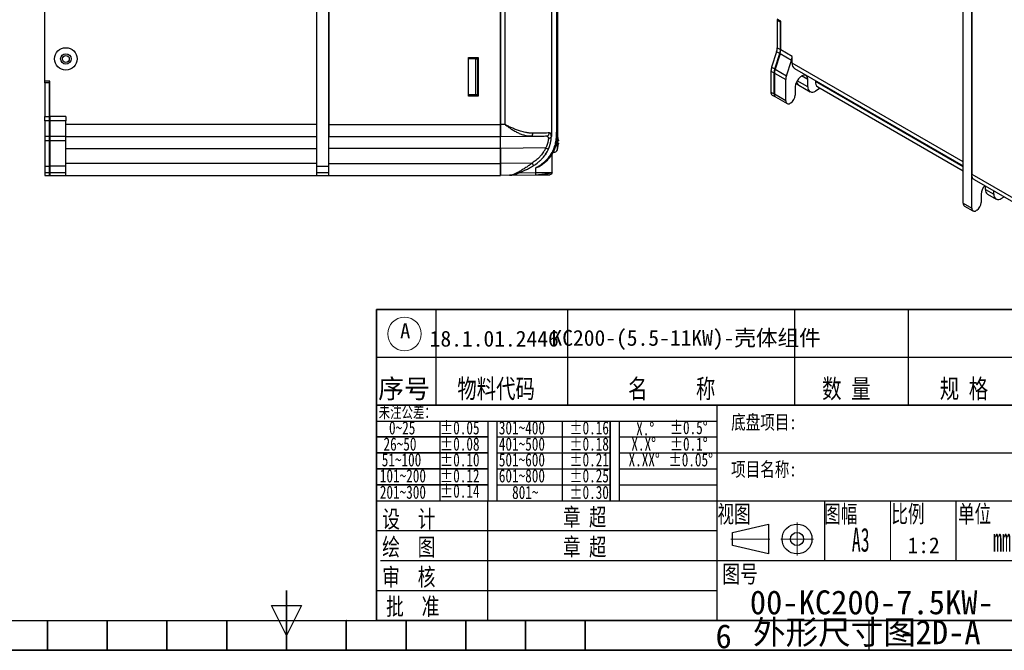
# Model space of a CAD drawing. Header units: millimetres. Extents: x 0 to 423, y 0 to 297.
# Tile 13 of 39: x 175 to 340, y 0 to 106. Entities that reach past the tile are written whole.
import ezdxf

# ---------------------------------------------------------------- set-up
doc = ezdxf.new("R2010")
doc.units = ezdxf.units.MM
doc.header["$PDSIZE"] = -1
doc.linetypes.add('CENTERX2', pattern=[20.32, 12.7, -2.54, 2.54, -2.54])
doc.layers.add('中心线', color=1, linetype='CENTERX2')
doc.layers.add('实线', color=2, linetype='Continuous', lineweight=25)
doc.styles.add('SLDTEXTSTYLE1', font='SIMSUN.TTC')
doc.styles.add('SLDTEXTSTYLE10', font='SIMSUN.TTC', dxfattribs={"width": 0.75, "bigfont": 'bigfont'})
doc.styles.add('SLDTEXTSTYLE12', font='SIMSUN.TTC', dxfattribs={"width": 0.7, "bigfont": 'bigfont'})
doc.styles.add('SLDTEXTSTYLE13', font='HYSWLONGFANGSONG.TTF', dxfattribs={"width": 0.729167})
doc.styles.add('SLDTEXTSTYLE2', font='仿宋_GB2312')
doc.styles.add('SLDTEXTSTYLE3', font='SIMSUN.TTC', dxfattribs={"bigfont": 'bigfont'})
doc.styles.add('SLDTEXTSTYLE5', font='SIMSUN.TTC', dxfattribs={"width": 0.729167, "bigfont": 'bigfont'})
doc.styles.add('SLDTEXTSTYLE7', font='SIMSUN.TTC', dxfattribs={"width": 0.736842})

# ---------------------------------------------------------------- blocks, each defined once
blk = doc.blocks.new('SW_NOTE_0_24')
at = {"color": 0, "linetype": 'Continuous', "lineweight": 18, "insert": (1.19, 4.65), "char_height": 4, "attachment_point": 2, "style": 'SLDTEXTSTYLE1'}
blk.add_mtext('6', dxfattribs=at)
blk = doc.blocks.new('GB_A3_A')
at = {"color": 3, "lineweight": 35, "true_color": 0x00ff00}
for p, q in [((220, 0), (220, 10)), ((180, 0), (180, 5)), ((190, 0), (190, 5)), ((200, 0), (200, 5)), ((210, 0), (210, 5)), ((230, 0), (230, 5)), ((240, 0), (240, 5)), ((250, 0), (250, 5)), ((260, 0), (260, 5)), ((270, 0), (270, 5)), ((420, 0), (0, 0)), ((170, 0), (270, 0))]:
    blk.add_line(p, q, dxfattribs=at)
at = {"color": 1, "lineweight": 25}
for p, q in [((220, 2.5), (217.5, 7.5)), ((217.5, 7.5), (222.5, 7.5)), ((222.5, 7.5), (220, 2.5)), ((317.5, 0), (317.5, 5))]:
    blk.add_line(p, q, dxfattribs=at)
at = {"lineweight": 25}
blk.add_line((25, 5), (415, 5), dxfattribs=at)
at = {"color": 7, "linetype": 'Continuous', "lineweight": 0}
blk.add_point((230, 5), dxfattribs=at)
at = {"color": 190, "linetype": 'Continuous', "lineweight": 18, "true_color": 0x8000ff}
blk.add_blockref('SW_NOTE_0_24', (291.96, -0.3), dxfattribs=at)
blk = doc.blocks.new('SW_NOTE_0_26')
at = {"color": 0, "linetype": 'Continuous', "lineweight": 0}
blk.add_circle((0.73, 1.45), 2.81, dxfattribs=at)
at = {"color": 0, "linetype": 'Continuous', "lineweight": 0, "insert": (0, 3.22), "char_height": 2.5, "attachment_point": 1, "style": 'SLDTEXTSTYLE2'}
blk.add_mtext('A', dxfattribs=at)
blk = doc.blocks.new('SW_NOTE_0_28')
at = {"color": 0, "linetype": 'Continuous', "lineweight": 18, "char_height": 4, "attachment_point": 2}
for s, insert, style in [('00-KC200-7.5KW-', (17.81, 4.65), 'SLDTEXTSTYLE1'), ('外形尺寸图', (11.56, -0.35), 'SLDTEXTSTYLE3'), ('-2D-A', (29.22, -0.35), 'SLDTEXTSTYLE1')]:
    blk.add_mtext(s, dxfattribs=dict(at, insert=insert, style=style))

msp = doc.modelspace()

# ---------------------------------------------------------------- linework, layer by layer
at = {"color": 7, "linetype": 'Continuous', "lineweight": 35}
for p, q in [((235.069, 57.0253), (415.069, 57.0253)), ((235.069, 57.0253), (235.069, 41.0253)), ((235.069, 41.0253), (415, 41.0253)), ((235.069, 5), (235.069, 41.0253)), ((235.069, 35.6953), (253.669, 35.6953)), ((235.069, 33.0253), (253.669, 33.0253)), ((235.069, 30.3653), (253.669, 30.3653)), ((235.069, 27.6953), (253.669, 27.6953)), ((415, 5), (235.069, 5))]:
    msp.add_line(p, q, dxfattribs=at)
at = {"color": 7, "linetype": 'Continuous', "lineweight": 25}
for p, q in [((245.069, 41.0253), (245.069, 57.0253)), ((267.0589, 41.0253), (267.0589, 57.0253)), ((305.0589, 41.0253), (305.0589, 57.0253)), ((324.0589, 41.0253), (324.0589, 57.0253)), ((235.069, 49.0253), (415.069, 49.0253)), ((292.069, 5), (292.069, 41.0253)), ((235.069, 38.3653), (292.069, 38.3653)), ((245.669, 38.3653), (245.669, 25.0253)), ((253.669, 38.3653), (253.669, 25.0253)), ((255.169, 38.3653), (255.169, 25.0253)), ((266.169, 25.0253), (266.169, 38.3653)), ((274.169, 25.0253), (274.169, 38.3653)), ((274.169, 38.3653), (274.169, 25.0253)), ((275.669, 38.3653), (275.669, 25.0253)), ((255.169, 35.6953), (274.169, 35.6953)), ((275.669, 35.6953), (292.069, 35.6953)), ((255.169, 33.0253), (274.169, 33.0253)), ((275.669, 33.0253), (292.069, 33.0253)), ((292.069, 33.0253), (343.069, 33.0253)), ((255.169, 30.3653), (274.169, 30.3653)), ((275.669, 30.3653), (292.069, 30.3653)), ((255.169, 27.6953), (274.169, 27.6953)), ((275.669, 27.6953), (292.069, 27.6953)), ((235.069, 25.0253), (343.069, 25.0253)), ((253.669, 5.0253), (253.669, 25.0253)), ((310.069, 15.0237), (310.069, 25.0253)), ((332.069, 15.0237), (332.069, 25.0253)), ((235.069, 20.0253), (292.069, 20.0253)), ((235.7269, 15.0253), (343.7269, 15.0253)), ((235.069, 10.0253), (292.069, 10.0253))]:
    msp.add_line(p, q, dxfattribs=at)
at = {"color": 7, "linetype": 'Continuous', "lineweight": 18}
for p, q in [((255.169, 25.0253), (255.169, 38.3653)), ((255.169, 25.0253), (255.169, 38.3653)), ((321.069, 25.0253), (321.069, 15.0253))]:
    msp.add_line(p, q, dxfattribs=at)
at = {"color": 3, "linetype": 'Continuous', "lineweight": 25, "true_color": 0x00ff00}
for p, q in [((294.6554, 19.7239), (300.6554, 21.1239)), ((300.6554, 21.1239), (300.6554, 16.1239)), ((294.6554, 17.5239), (294.6554, 19.7239)), ((300.6554, 16.1239), (294.6554, 17.5239))]:
    msp.add_line(p, q, dxfattribs=at)
for radius in [2.5, 1.1]:
    msp.add_circle((305.429, 18.6239), radius, dxfattribs=at)
at = {"layer": '中心线', "color": 1, "linetype": 'CENTERX2', "lineweight": 18}
for p, q in [((305.429, 21.4054), (305.429, 15.8425)), ((294.3356, 18.6239), (300.8887, 18.6239)), ((302.6915, 18.6239), (308.1665, 18.6239))]:
    msp.add_line(p, q, dxfattribs=at)
at = {"layer": '实线', "color": 2, "linetype": 'Continuous', "lineweight": 25, "true_color": 0xffff00}
for p, q in [((225.0826, 81.0076), (225.0826, 205.9076)), ((227.0826, 81.0076), (227.0826, 205.9076)), ((227.0826, 198.9576), (227.0826, 87.9576)), ((255.8326, 87.9576), (255.8326, 198.9576)), ((179.5826, 95.2076), (179.5826, 183.7076)), ((333.2396, 74.8211), (333.2396, 176.8071)), ((334.6539, 74.0047), (334.6539, 175.9907)), ((334.6539, 170.3157), (334.6539, 79.6797)), ((255.8326, 139.3076), (255.8326, 87.9574)), ((256.5826, 87.9679), (256.5794, 139.3076)), ((264.3326, 139.3076), (264.3326, 86.4576)), ((265.1842, 139.3076), (265.185, 86.7076)), ((265.3326, 139.3076), (265.3326, 86.7076)), ((302.6926, 105.275), (302.1269, 105.6016)), ((302.1269, 105.3975), (302.3038, 105.4995)), ((302.1269, 105.3975), (302.1269, 100.8121)), ((302.6573, 105.0913), (302.1269, 105.3975)), ((302.6573, 105.0913), (302.6926, 105.1117)), ((302.6573, 100.5059), (302.6573, 105.0913)), ((302.6926, 100.4855), (302.6926, 105.275)), ((302.1269, 100.8121), (302.6573, 100.5059)), ((250.4826, 99.2076), (252.0826, 99.2076)), ((250.4826, 92.7076), (250.4826, 99.2076)), ((251.6539, 98.9576), (250.4826, 98.9576)), ((251.6539, 98.9576), (251.6539, 92.9576)), ((251.6539, 98.9576), (252.0039, 98.9576)), ((252.0039, 92.9576), (252.0039, 98.9576)), ((252.0039, 98.9576), (252.0826, 98.9576)), ((252.0826, 99.2076), (252.0826, 92.7076)), ((302.0131, 100.1475), (301.1802, 97.5829)), ((301.7105, 97.2767), (302.5434, 99.8414)), ((302.5787, 99.8209), (301.7459, 97.2563)), ((302.5434, 99.8414), (302.0131, 100.1475)), ((304.4879, 98.7188), (302.5787, 99.8209)), ((304.6018, 99.3834), (302.6926, 100.4855)), ((304.6018, 98.253), (304.6018, 99.3834)), ((252.0826, 98.3076), (252.0039, 98.3076)), ((301.1802, 97.5829), (301.7105, 97.2767)), ((301.7459, 97.2563), (303.6551, 96.1542)), ((303.6551, 96.1542), (304.4879, 98.7188)), ((333.2396, 81.7207), (304.6018, 98.253)), ((305.0161, 97.3373), (333.2396, 81.0442)), ((252.0039, 96.9701), (252.0826, 96.9701)), ((252.0039, 96.2826), (252.0826, 96.2826)), ((252.0039, 95.6326), (252.0826, 95.6326)), ((301.0663, 96.9183), (301.0663, 93.3944)), ((301.0663, 96.9183), (301.5966, 96.6122)), ((301.5966, 93.0883), (301.5966, 96.6122)), ((301.632, 96.5917), (301.632, 93.0679)), ((301.632, 96.5917), (303.5412, 95.4896)), ((307.2535, 95.4969), (306.1926, 96.1093)), ((179.5826, 94.9576), (179.5826, 95.2076)), ((180.3826, 95.2076), (179.5826, 95.2076)), ((179.5826, 94.9576), (179.5826, 89.342)), ((180.3326, 94.9576), (179.5826, 94.9576)), ((180.3326, 94.9576), (180.3326, 95.2076)), ((180.3326, 89.342), (180.3326, 94.9576)), ((180.3826, 89.342), (180.3826, 95.2076)), ((252.0039, 94.9451), (252.0826, 94.9451)), ((252.0039, 94.2951), (252.0826, 94.2951)), ((303.5412, 91.9657), (303.5412, 95.4896)), ((305.1322, 94.2723), (305.1322, 92.8842)), ((305.2316, 94.8474), (305.6714, 94.5934)), ((307.2535, 94.2721), (305.4427, 95.3174)), ((305.7068, 94.573), (307.616, 93.4709)), ((307.2535, 94.2721), (307.2535, 95.4969)), ((308.4909, 95.3313), (308.4909, 95.1906)), ((333.2396, 80.9034), (308.4909, 95.1906)), ((309.3194, 94.0358), (308.4909, 93.5575)), ((308.9052, 94.2749), (333.2396, 80.2269)), ((251.6539, 92.9576), (250.4826, 92.9576)), ((252.0826, 92.7076), (250.4826, 92.7076)), ((252.0039, 92.9576), (251.6539, 92.9576)), ((301.0663, 93.3944), (301.5966, 93.0883)), ((301.2838, 92.9137), (301.8141, 92.6075)), ((303.5412, 91.9657), (301.632, 93.0679)), ((301.8495, 92.5871), (303.7587, 91.485)), ((255.8326, 92.2076), (255.8326, 87.9576)), ((304.2836, 91.5369), (304.3897, 91.5982)), ((179.5826, 88.6086), (179.5826, 89.342)), ((179.5826, 89.342), (180.3326, 89.342)), ((180.3326, 88.6086), (180.3326, 89.342)), ((180.3826, 89.342), (180.3826, 88.6086)), ((183.0826, 89.342), (180.3826, 89.342)), ((183.0826, 89.342), (183.0826, 88.6086)), ((179.5826, 88.6086), (179.5826, 86.0566)), ((180.3326, 88.6086), (179.5826, 88.6086)), ((180.3326, 86.0566), (180.3326, 88.6086)), ((180.3826, 88.6086), (180.3826, 86.0566)), ((183.0826, 88.6086), (180.3826, 88.6086)), ((183.0826, 86.0566), (183.0826, 88.6086)), ((225.0826, 87.9576), (183.0826, 87.9576)), ((227.0826, 87.9576), (255.8326, 87.9576)), ((256.5826, 87.9679), (255.8326, 87.9574)), ((265.3326, 88.3076), (265.185, 88.3076)), ((179.5826, 86.0566), (179.5826, 85.3232)), ((179.5826, 86.0566), (180.3326, 86.0566)), ((180.3326, 85.3232), (180.3326, 86.0566)), ((180.3826, 86.0566), (180.3826, 85.3232)), ((180.3826, 86.0566), (183.0826, 86.0566)), ((183.0826, 85.3232), (183.0826, 86.0566)), ((183.0826, 85.9576), (225.0826, 85.9576)), ((227.0826, 85.9576), (255.8326, 85.9576)), ((255.8326, 85.9576), (260.9493, 86.029)), ((260.4103, 86.0641), (261.0496, 86.0659)), ((263.5345, 86.0651), (263.5754, 86.0453)), ((263.7059, 86.102), (263.6, 86.0587)), ((265.32, 83.7719), (265.32, 86.3433)), ((179.5826, 85.3232), (179.5826, 81.0076)), ((179.5826, 85.3232), (180.3326, 85.3232)), ((180.3326, 81.0076), (180.3326, 85.3232)), ((180.3826, 85.3232), (183.0826, 85.3232)), ((180.3826, 85.3232), (180.3826, 81.0076)), ((183.0826, 81.0076), (183.0826, 85.3232)), ((263.3833, 84.0632), (255.8326, 83.9578)), ((265.3893, 85.2776), (265.4908, 85.2776)), ((265.4908, 84.8376), (265.3893, 84.8376)), ((183.0826, 83.9576), (225.0826, 83.9576)), ((255.8326, 83.9576), (227.0826, 83.9576)), ((255.8326, 83.9578), (255.8326, 81.4574)), ((255.8326, 81.4576), (255.8326, 83.9576)), ((263.3325, 83.1974), (263.3325, 83.0576)), ((264.4326, 79.9721), (264.4326, 83.0126)), ((264.6971, 83.3076), (264.6971, 83.4877)), ((179.5826, 81.0076), (179.5826, 79.9576)), ((179.5826, 81.0076), (180.3326, 81.0076)), ((180.3326, 79.9576), (180.3326, 81.0076)), ((180.3826, 80.9132), (180.3326, 80.9202)), ((180.3326, 80.7576), (180.3826, 80.7576)), ((183.0826, 81.0076), (180.3826, 81.0076)), ((180.3826, 81.0076), (180.3826, 79.9576)), ((225.0826, 81.4576), (183.0826, 81.4576)), ((183.0826, 79.9576), (183.0826, 81.0076)), ((225.0826, 81.0076), (227.0826, 81.0076)), ((225.0826, 79.9576), (225.0826, 81.0076)), ((227.0826, 81.4576), (255.8326, 81.4576)), ((227.0826, 79.9576), (227.0826, 81.0076)), ((261.093, 81.5308), (255.8326, 81.4574)), ((261.7273, 79.9399), (261.7273, 80.7421)), ((179.5826, 79.9576), (179.5826, 79.4576)), ((179.5826, 79.9576), (180.3326, 79.9576)), ((179.5826, 79.4576), (180.3326, 79.4576)), ((180.3326, 79.4576), (180.3326, 79.9576)), ((180.3326, 79.4576), (180.3826, 79.4576)), ((180.3826, 79.9576), (183.0826, 79.9576)), ((180.3826, 79.9576), (180.3826, 79.4576)), ((180.3826, 79.4576), (183.0826, 79.4576)), ((183.0826, 79.4576), (183.0826, 79.9576)), ((183.0826, 79.4576), (225.0826, 79.4576)), ((225.0826, 79.9576), (227.0826, 79.9576)), ((225.0826, 79.4576), (225.0826, 79.9576)), ((225.0826, 79.4576), (227.0826, 79.4576)), ((227.0826, 79.4576), (227.0826, 79.9576)), ((227.0826, 79.4576), (255.8326, 79.4576)), ((229.1826, 79.4576), (229.1826, 79.4565)), ((255.8326, 80.5826), (255.8326, 80.5826)), ((257.3326, 79.4785), (255.8326, 79.4576)), ((257.3325, 79.4785), (261.7264, 79.5399)), ((258.926, 79.9004), (261.7273, 79.9399)), ((264.1751, 79.9041), (264.3795, 79.9715)), ((334.6539, 79.6797), (354.9832, 67.9438)), ((335.0682, 78.764), (355.3975, 67.0281)), ((336.952, 77.1275), (336.952, 77.6765)), ((336.2448, 76.3113), (336.2448, 74.9232)), ((336.952, 77.1275), (338.3662, 76.3111)), ((337.3145, 76.3263), (338.7287, 75.5099)), ((338.3662, 76.3111), (338.3662, 76.8601)), ((339.6036, 75.5965), (340.0793, 75.8711)), ((333.2396, 74.8211), (334.6539, 74.0047)), ((333.4571, 74.3404), (334.8714, 73.524)), ((335.5024, 73.6372), (335.3963, 73.576))]:
    msp.add_line(p, q, dxfattribs=at)
at = {"layer": '实线', "color": 2, "linetype": 'Continuous', "lineweight": 25, "true_color": 0xffff00, "flags": 128}
msp.add_lwpolyline([(307.2535, 95.4969), (307.1895, 95.8789), (307.0053, 96.1409), (306.7231, 96.2515), (306.377, 96.1971), (306.0086, 95.9845), (305.6625, 95.6392), (305.3803, 95.2028), (305.1961, 94.7281), (305.1322, 94.2723)], dxfattribs=at)
at = {"layer": '实线', "color": 2, "linetype": 'Continuous', "lineweight": 25, "true_color": 0xffff00}
for radius in [1.875, 0.875, 0.575]:
    msp.add_circle((183.0826, 98.9576), radius, dxfattribs=at)
for centre, radius, start, end in [((299.9498, 100.8432), 2.1774, 341.368119, 359.181814), ((300.4801, 100.537), 2.1774, 341.368119, 359.181814), ((300.5154, 100.5166), 2.1774, 341.368119, 359.181814), ((302.4246, 99.4145), 2.1774, 341.368119, 359.181814), ((303.2435, 96.8872), 2.1774, 161.368119, 179.181814), ((303.7738, 96.5811), 2.1774, 161.368119, 179.181814), ((303.8092, 96.5607), 2.1774, 161.368119, 179.181814), ((305.5532, 98.1318), 0.9591, 172.74417, 235.943649), ((305.7183, 95.4585), 2.1774, 161.368119, 179.181814), ((306.0505, 95.2071), 0.7206, 187.560246, 239.916844), ((306.1295, 95.2195), 0.7724, 184.349536, 236.822482), ((308.0079, 94.1497), 0.7642, 170.785963, 309.203285), ((309.4423, 95.0694), 0.9591, 172.74417, 235.943649), ((301.5658, 93.3308), 0.5035, 172.74417, 235.943649), ((302.1037, 93.03), 0.5104, 173.444971, 237.851345), ((302.1314, 93.0043), 0.5035, 172.74417, 235.943649), ((303.5202, 92.9575), 1.6136, 302.605478, 357.394522), ((303.9938, 91.8923), 0.4585, 170.785963, 309.203285), ((261.0076, 85.0576), 4.5, 343.39845, 346.820993), ((264.6971, 83.9576), 0.65, 270, 343.39845), ((180.4826, 81.8076), 0.15, 180, 228.189685), ((338.5951, 76.1872), 2.3536, 138.526168, 176.977228), ((337.8095, 77.0329), 0.8627, 173.701152, 234.986667), ((339.1205, 76.1887), 0.7642, 170.785963, 309.203285), ((333.7541, 74.7643), 0.5176, 173.701152, 234.986667), ((334.6329, 74.9965), 1.6136, 302.605478, 357.394522), ((335.1065, 73.9313), 0.4585, 170.785963, 309.203285)]:
    msp.add_arc(centre, radius, start, end, dxfattribs=at)
for points, knots in [([(227.0826, 87.9576), (227.0826, 87.6958), (227.0826, 87.4341), (227.0826, 86.9504), (227.0826, 86.7285), (227.0826, 86.3583), (227.0826, 86.21), (227.0826, 86.0096), (227.0826, 85.9576), (227.0826, 85.9576)], [0, 0, 0, 0, 0.25, 0.25, 0.5, 0.5, 0.75, 0.75, 1, 1, 1, 1]), ([(255.8326, 85.9576), (255.8326, 85.9576), (255.8326, 86.0096), (255.8326, 86.21), (255.8326, 86.3583), (255.8326, 86.7285), (255.8326, 86.9504), (255.8326, 87.4341), (255.8326, 87.6958), (255.8326, 87.9576)], [0, 0, 0, 0, 0.25, 0.25, 0.5, 0.5, 0.75, 0.75, 1, 1, 1, 1]), ([(255.8326, 87.9574), (255.8326, 87.923), (255.8326, 87.8544), (255.8326, 87.7521), (255.8326, 87.6511), (255.8326, 87.5515), (255.8326, 87.4536), (255.8326, 87.3576), (255.8326, 87.2637), (255.8326, 87.1721), (255.8326, 87.0831), (255.8326, 86.9968), (255.8326, 86.9132), (255.8326, 86.8327), (255.8326, 86.7553), (255.8326, 86.6812), (255.8326, 86.6103), (255.8326, 86.5202), (255.8326, 86.4146), (255.8326, 86.3006), (255.8326, 86.2001), (255.8326, 86.1149), (255.8326, 86.0462), (255.8326, 85.996), (255.8326, 85.9637), (255.8326, 85.9596), (255.8326, 85.9576)], [0, 0, 0, 0, 0.032860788, 0.065507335, 0.09793966, 0.130157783, 0.162161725, 0.193951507, 0.225527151, 0.256888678, 0.288036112, 0.318969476, 0.349688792, 0.380194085, 0.41048538, 0.440562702, 0.470426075, 0.500075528, 0.559570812, 0.619921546, 0.68112791, 0.74319008, 0.806108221, 0.869882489, 0.934513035, 1, 1, 1, 1]), ([(256.5826, 87.9679), (256.5851, 87.9659), (256.5901, 87.962), (256.6001, 87.9543), (256.6177, 87.9407), (256.653, 87.9134), (256.7243, 87.8585), (256.8702, 87.7478), (257.1743, 87.5233), (257.6318, 87.2092), (258.2104, 86.8624), (258.805, 86.5622), (259.4007, 86.3164), (259.8369, 86.1823), (260.2006, 86.0982), (260.4555, 86.055), (260.7307, 86.0301), (260.8807, 86.0294), (260.9493, 86.029)], [0, 0, 0, 0, 0.00176291, 0.00352755, 0.00706198, 0.01415153, 0.02841372, 0.05727263, 0.11634652, 0.24005795, 0.37101428, 0.50771516, 0.63951425, 0.77170192, 0.80351045, 0.8905994, 0.94996293, 1, 1, 1, 1]), ([(261.215, 86.529), (261.1712, 86.5286), (261.0823, 86.5278), (260.9452, 86.5317), (260.8029, 86.5394), (260.6551, 86.5517), (260.502, 86.5685), (260.3435, 86.5903), (259.974, 86.6506), (259.5123, 86.7591), (258.9979, 86.9161), (258.6441, 87.0393), (258.3271, 87.1603), (258.0139, 87.288), (257.6126, 87.4596), (257.2231, 87.6377), (256.8938, 87.802), (256.7362, 87.8846), (256.6589, 87.9261), (256.6206, 87.947), (256.6016, 87.9574), (256.5907, 87.9634), (256.5853, 87.9664), (256.5826, 87.9679)], [0, 0, 0, 0, 0.02989969, 0.06074091, 0.09253208, 0.12528231, 0.15900117, 0.19369867, 0.22938451, 0.40044101, 0.49108222, 0.55915048, 0.62725077, 0.69436898, 0.75969768, 0.88353305, 0.94252389, 0.97143092, 0.98575517, 0.9928872, 0.99644596, 0.99822357, 1, 1, 1, 1]), ([(255.8326, 86.5567), (255.8326, 86.5342), (255.8326, 86.5025), (255.8326, 86.2144), (255.8326, 86.1315)], [0, 0, 0, 0, 0.71236644, 1, 1, 1, 1]), ([(255.8326, 83.9576), (255.8326, 84.2194), (255.8326, 84.4811), (255.8326, 84.9648), (255.8326, 85.1867), (255.8326, 85.5569), (255.8326, 85.7052), (255.8326, 85.9055), (255.8326, 85.9576), (255.8326, 85.9576)], [0, 0, 0, 0, 0.25, 0.25, 0.5, 0.5, 0.75, 0.75, 1, 1, 1, 1]), ([(255.8326, 85.3719), (255.8326, 85.395), (255.8326, 85.4413), (255.8326, 85.5064), (255.8326, 85.5684), (255.8326, 85.6266), (255.8326, 85.6809), (255.8326, 85.7311), (255.8326, 85.7768), (255.8326, 85.8179), (255.8326, 85.8542), (255.8326, 85.8854), (255.8326, 85.9113), (255.8326, 85.9318), (255.8326, 85.9465), (255.8326, 85.9558), (255.8326, 85.957), (255.8326, 85.9576)], [0, 0, 0, 0, 0.06325718, 0.12700117, 0.19123203, 0.25594984, 0.32115464, 0.38684651, 0.45302549, 0.51969164, 0.58684502, 0.65448568, 0.72261368, 0.79122906, 0.86033187, 0.92992217, 1, 1, 1, 1]), ([(260.9493, 86.029), (260.9841, 86.0327), (261.0193, 86.0364), (261.0492, 86.0657), (261.0495, 86.066)], [0, 0, 0, 0, 0.99128427, 1, 1, 1, 1]), ([(261.0495, 86.066), (261.0656, 86.0802), (261.0985, 86.1091), (261.1407, 86.1745), (261.1747, 86.2542), (261.2075, 86.37), (261.212, 86.4664), (261.215, 86.529)], [0, 0, 0, 0, 0.16726054, 0.34064748, 0.51402516, 0.68406849, 1, 1, 1, 1]), ([(261.7273, 80.7421), (261.7908, 80.7782), (261.9165, 80.8497), (262.1001, 80.9609), (262.2777, 81.0737), (262.449, 81.1884), (262.6931, 81.3609), (263.0006, 81.5997), (263.4645, 82.0154), (263.9683, 82.5728), (264.4579, 83.3008), (264.7631, 83.95), (264.9414, 84.4911), (265.043, 84.9069), (265.1168, 85.3386), (265.16, 85.7321), (265.1823, 86.0871), (265.1909, 86.3964), (265.187, 86.6035), (265.185, 86.7076)], [0, 0, 0, 0, 0.030011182, 0.059409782, 0.08821059, 0.116429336, 0.144082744, 0.211000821, 0.276245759, 0.399800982, 0.518571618, 0.635449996, 0.69314406, 0.752398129, 0.81114027, 0.872924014, 0.914910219, 0.957249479, 1, 1, 1, 1]), ([(265.3326, 86.7076), (265.3321, 86.5718), (265.3312, 86.3044), (265.3178, 85.9096), (265.2888, 85.5277), (265.2406, 85.16), (265.1739, 84.8075), (265.0892, 84.4714), (264.9874, 84.1528), (264.8714, 83.8521), (264.7449, 83.5719), (264.6078, 83.306), (264.4581, 83.0485), (264.2907, 82.7922), (264.1054, 82.538), (263.902, 82.287), (263.6804, 82.0403), (263.4409, 81.7987), (263.1833, 81.5639), (262.9087, 81.3356), (262.7146, 81.1934), (262.6164, 81.1215)], [0, 0, 0, 0, 0.06265733, 0.1234221, 0.18230219, 0.23934531, 0.29451553, 0.34780385, 0.39923416, 0.44880381, 0.49649351, 0.54102988, 0.5868443, 0.63392337, 0.68229093, 0.73197014, 0.78297321, 0.83529922, 0.88893208, 0.94383889, 1, 1, 1, 1]), ([(263.5754, 86.0453), (263.6405, 86.0309), (263.786, 85.9986), (263.8152, 85.7661), (263.8314, 85.6376)], [0, 0, 0, 0, 0.44768613, 1, 1, 1, 1]), ([(263.7061, 86.1021), (263.749, 86.1207), (263.7906, 86.1468), (263.8649, 86.2119), (263.8975, 86.2508), (263.9753, 86.3787), (263.9987, 86.4773), (263.9986, 86.5651)], [0, 0, 0, 0, 0.25, 0.25, 0.5, 0.5, 1, 1, 1, 1]), ([(264.3215, 86.0166), (264.321, 86.0089), (264.3198, 85.9926), (264.3147, 85.9647), (264.3054, 85.9305), (264.2901, 85.8913), (264.2641, 85.8444), (264.226, 85.7966), (264.1703, 85.7466), (264.1001, 85.7016), (264.0304, 85.672), (263.9708, 85.6558), (263.9247, 85.6474), (263.8781, 85.6417), (263.8468, 85.639), (263.8314, 85.6376)], [0, 0, 0, 0, 0.04273446, 0.09083965, 0.14464205, 0.21716237, 0.28905261, 0.39557587, 0.5015323, 0.62523092, 0.74983654, 0.8136019, 0.87591442, 0.93855168, 1, 1, 1, 1]), ([(263.8338, 83.8614), (263.8495, 83.8977), (263.8809, 83.9702), (263.9247, 84.0803), (263.9662, 84.191), (264.0051, 84.302), (264.0415, 84.4132), (264.0755, 84.524), (264.1069, 84.6342), (264.1357, 84.7433), (264.1621, 84.8511), (264.1859, 84.9573), (264.2132, 85.0907), (264.2516, 85.3059), (264.2842, 85.5493), (264.3053, 85.7685), (264.3157, 85.9109), (264.3198, 85.9853), (264.3215, 86.0166)], [0, 0, 0, 0, 0.0474658, 0.09499427, 0.14254152, 0.19006218, 0.23751045, 0.28484074, 0.33200164, 0.37893807, 0.42560489, 0.47200291, 0.51815523, 0.60282378, 0.76291392, 0.86371941, 0.94259622, 1, 1, 1, 1]), ([(264.3216, 86.0166), (264.3204, 86.0327), (264.3171, 86.0783), (264.3085, 86.1606), (264.293, 86.2574), (264.2684, 86.3516), (264.2384, 86.4225), (264.2039, 86.4755), (264.1668, 86.5141), (264.1211, 86.5433), (264.0661, 86.5624), (264.0215, 86.5642), (263.9986, 86.5651)], [0, 0, 0, 0, 0.043331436, 0.123308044, 0.240329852, 0.358946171, 0.486135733, 0.577960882, 0.675108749, 0.777711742, 0.885935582, 1, 1, 1, 1]), ([(264.3326, 86.4576), (264.3325, 86.4221), (264.3322, 86.3506), (264.3302, 86.2461), (264.3269, 86.1344), (264.3232, 86.0589), (264.3212, 86.0166)], [0, 0, 0, 0, 0.24472816, 0.49245523, 0.71589599, 1, 1, 1, 1]), ([(265.3326, 86.7076), (265.3326, 86.7076), (265.3261, 86.7076), (265.2917, 86.7076), (265.2391, 86.7076), (265.202, 86.7076), (265.185, 86.7076)], [-0.00000227, -0.00000227, -0.00000227, -0.00000227, 0.25286933, 0.50578858, 0.75870782, 1.00001069, 1.00001069, 1.00001069, 1.00001069]), ([(265.3893, 86.0587), (265.3893, 86.0656), (265.3893, 86.0795), (265.3893, 86.0815), (265.3893, 86.0825)], [0, 0, 0, 0, 0.49915751, 1, 1, 1, 1]), ([(255.8326, 83.9578), (255.8326, 83.9922), (255.8326, 84.0608), (255.8326, 84.163), (255.8326, 84.2641), (255.8326, 84.3637), (255.8326, 84.4616), (255.8326, 84.5576), (255.8326, 84.6515), (255.8326, 84.743), (255.8326, 84.8321), (255.8326, 84.9184), (255.8326, 85.0019), (255.8326, 85.0825), (255.8326, 85.1599), (255.8326, 85.234), (255.8326, 85.305), (255.8326, 85.3496), (255.8326, 85.3719)], [0, 0, 0, 0, 0.06571234, 0.13099617, 0.19585153, 0.26027846, 0.324277, 0.3878472, 0.45098908, 0.51370271, 0.57598813, 0.63784537, 0.69927449, 0.76027554, 0.82084857, 0.88099362, 0.94071074, 1, 1, 1, 1]), ([(263.3833, 84.0632), (263.3671, 84.0259), (263.3328, 83.9468), (263.2732, 83.824), (263.2032, 83.6906), (263.1213, 83.5473), (262.9876, 83.3327), (262.7947, 83.0592), (262.5219, 82.7267), (262.2201, 82.4102), (261.8969, 82.1184), (261.5916, 81.8762), (261.3249, 81.6841), (261.1632, 81.5773), (261.093, 81.5308)], [0, 0, 0, 0, 0.035269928, 0.074646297, 0.118143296, 0.165767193, 0.217511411, 0.337081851, 0.455338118, 0.589722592, 0.715435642, 0.832162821, 0.927059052, 1, 1, 1, 1]), ([(263.8314, 85.6376), (263.8303, 85.6206), (263.8278, 85.5815), (263.8211, 85.5107), (263.8105, 85.4189), (263.7905, 85.2809), (263.7598, 85.1121), (263.719, 84.9357), (263.6659, 84.735), (263.6022, 84.5426), (263.5227, 84.3469), (263.4575, 84.2034), (263.4081, 84.11), (263.3833, 84.0632)], [0, 0, 0, 0, 0.04321291, 0.09905927, 0.16759104, 0.24881394, 0.38960564, 0.49747872, 0.57362287, 0.74741245, 0.83117786, 0.91540631, 1, 1, 1, 1]), ([(263.3833, 84.0632), (263.4354, 84.0403), (263.5493, 83.9899), (263.7098, 83.9184), (263.8146, 83.8711), (263.8339, 83.8617), (263.8338, 83.8614)], [-0.00000154, -0.00000154, -0.00000154, -0.00000154, 0.24290402, 0.49527043, 0.74763683, 1.00000043, 1.00000043, 1.00000043, 1.00000043]), ([(265.3893, 84.0326), (265.3893, 84.0326), (265.3893, 84.0306), (265.3893, 84.0369), (265.3893, 84.0499), (265.3893, 84.0565)], [0, 0, 0, 0, 0.0039325, 0.49904757, 1, 1, 1, 1]), ([(265.4908, 85.3776), (265.4927, 85.3512), (265.4938, 85.3254), (265.4938, 85.2884), (265.4927, 85.2776), (265.4908, 85.2776)], [0, 0, 0, 0, 0.5, 0.5, 1, 1, 1, 1]), ([(265.4908, 84.8376), (265.4927, 84.8376), (265.4938, 84.8268), (265.4938, 84.7899), (265.4927, 84.764), (265.4908, 84.7376)], [0, 0, 0, 0, 0.5, 0.5, 1, 1, 1, 1]), ([(261.3554, 81.1097), (261.6177, 81.2774), (261.9922, 81.5494), (262.4535, 81.9562), (262.7801, 82.283), (263.0883, 82.6374), (263.4674, 83.1491), (263.705, 83.5695), (263.8338, 83.8614)], [0.000000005, 0.000000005, 0.000000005, 0.000000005, 0.250000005, 0.375000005, 0.500000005, 0.625000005, 0.750000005, 1, 1, 1, 1]), ([(263.5743, 83.4625), (263.5118, 83.3256), (263.3565, 82.9857), (263.1133, 82.7008), (262.968, 82.5307)], [0, 0, 0, 0, 0.40288644, 1, 1, 1, 1]), ([(255.8326, 79.4576), (255.8326, 79.4576), (255.8326, 79.5096), (255.8326, 79.71), (255.8326, 79.8583), (255.8326, 80.2285), (255.8326, 80.4504), (255.8326, 80.9341), (255.8326, 81.1958), (255.8326, 81.4576)], [0, 0, 0, 0, 0.25, 0.25, 0.5, 0.5, 0.75, 0.75, 1, 1, 1, 1]), ([(255.8326, 81.4574), (255.8326, 81.423), (255.8326, 81.3544), (255.8326, 81.2521), (255.8326, 81.1511), (255.8326, 81.0515), (255.8326, 80.9536), (255.8326, 80.8576), (255.8326, 80.7637), (255.8326, 80.6721), (255.8326, 80.5831), (255.8326, 80.4968), (255.8326, 80.4132), (255.8326, 80.3327), (255.8326, 80.2553), (255.8326, 80.1812), (255.8326, 80.1103), (255.8326, 80.0202), (255.8326, 79.9146), (255.8326, 79.8006), (255.8326, 79.7001), (255.8326, 79.6149), (255.8326, 79.5462), (255.8326, 79.496), (255.8326, 79.4637), (255.8326, 79.4596), (255.8326, 79.4576)], [0, 0, 0, 0, 0.03286079, 0.06550733, 0.09793966, 0.13015778, 0.16216172, 0.19395151, 0.22552715, 0.25688868, 0.28803611, 0.31896948, 0.34968879, 0.38019409, 0.41048538, 0.4405627, 0.47042608, 0.50007553, 0.55957081, 0.61992155, 0.68112791, 0.74319008, 0.80610822, 0.86988249, 0.93451304, 1, 1, 1, 1]), ([(261.093, 81.5308), (261.058, 81.5028), (260.984, 81.4437), (260.8667, 81.3509), (260.7368, 81.2503), (260.6017, 81.148), (260.4651, 81.0479), (260.2828, 80.918), (259.9491, 80.6946), (259.5707, 80.4623), (259.1937, 80.2383), (258.8462, 80.0355), (258.4423, 79.8154), (258.0205, 79.624), (257.7079, 79.5256), (257.5103, 79.4911), (257.419, 79.4822), (257.3752, 79.4797), (257.3537, 79.479), (257.3431, 79.4787), (257.3378, 79.4786), (257.3348, 79.4786), (257.3333, 79.4785), (257.3326, 79.4785)], [0, 0, 0, 0, 0.02733815, 0.05775001, 0.09121218, 0.12771593, 0.1614935, 0.19515739, 0.26561106, 0.41031265, 0.47393044, 0.54922898, 0.67720464, 0.79393628, 0.90124312, 0.95169853, 0.97611995, 0.98812779, 0.99408087, 0.99704468, 0.9985234, 0.99926197, 1, 1, 1, 1]), ([(257.3326, 79.4785), (257.3344, 79.4786), (257.338, 79.4786), (257.3453, 79.4787), (257.3581, 79.479), (257.3838, 79.4797), (257.4362, 79.482), (257.5444, 79.4896), (257.7736, 79.5189), (258.0391, 79.5823), (258.3217, 79.671), (258.5492, 79.7509), (258.792, 79.8446), (259.0324, 79.9439), (259.2916, 80.0561), (259.6168, 80.2007), (259.9155, 80.3384), (260.2202, 80.4844), (260.4729, 80.6093), (260.7541, 80.7563), (261.0462, 80.918), (261.24, 81.0382), (261.3554, 81.1097)], [0, 0, 0, 0, 0.001455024, 0.002911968, 0.005831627, 0.011694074, 0.023511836, 0.047520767, 0.097034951, 0.201945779, 0.252098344, 0.314671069, 0.375528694, 0.43543807, 0.494338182, 0.567066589, 0.672473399, 0.709663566, 0.786463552, 0.854426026, 0.913363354, 1, 1, 1, 1]), ([(261.093, 81.5308), (261.1241, 81.4822), (261.1916, 81.3762), (261.2857, 81.2266), (261.3457, 81.1289), (261.356, 81.11), (261.3554, 81.1097)], [-0.000000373, -0.000000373, -0.000000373, -0.000000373, 0.24598897, 0.497326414, 0.748663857, 0.999997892, 0.999997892, 0.999997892, 0.999997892]), ([(262.6162, 81.1218), (262.5938, 81.1063), (262.548, 81.0747), (262.4742, 81.0307), (262.3949, 80.9877), (262.3096, 80.9463), (262.213, 80.9037), (262.1042, 80.8608), (261.9856, 80.8194), (261.8592, 80.7797), (261.7732, 80.7552), (261.7273, 80.7421)], [0, 0, 0, 0, 0.08607283, 0.17603966, 0.27007056, 0.36831449, 0.47090204, 0.59666806, 0.72830985, 0.8549965, 1, 1, 1, 1]), ([(258.2805, 79.6784), (258.12, 79.6243), (257.7943, 79.5146), (257.488, 79.4907), (257.3326, 79.4785)], [0, 0, 0, 0, 0.492947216, 1, 1, 1, 1]), ([(258.1368, 79.614), (258.1261, 79.6113), (258.1046, 79.6059), (258.0817, 79.6074), (258.0702, 79.6082)], [0, 0, 0, 0, 0.49795349, 1, 1, 1, 1]), ([(261.7264, 79.5399), (261.7281, 79.5399), (261.7291, 79.583), (261.7295, 79.7311), (261.7287, 79.8352), (261.7273, 79.9399)], [0, 0, 0, 0, 0.5, 0.5, 1, 1, 1, 1]), ([(261.7264, 79.5399), (261.7609, 79.5404), (261.8299, 79.5413), (261.9332, 79.5428), (262.0358, 79.5442), (262.1378, 79.5456), (262.2593, 79.5473), (262.4597, 79.5501), (262.6856, 79.5533), (262.943, 79.5569), (263.1584, 79.5599), (263.367, 79.5628), (263.5259, 79.565), (263.6531, 79.5668), (263.7536, 79.5682), (263.8398, 79.5694), (263.9114, 79.5704), (263.9679, 79.5712), (264.0084, 79.5718), (264.034, 79.5721), (264.0368, 79.5722), (264.0382, 79.5722)], [0, 0, 0, 0, 0.02838356, 0.05673902, 0.08507553, 0.11340018, 0.14171833, 0.18713773, 0.28426762, 0.34097504, 0.42806385, 0.49998386, 0.5719288, 0.62539857, 0.6788681, 0.73234543, 0.78583814, 0.83934414, 0.89286217, 0.94640366, 1, 1, 1, 1]), ([(261.7273, 79.9399), (261.9464, 79.9424), (262.3575, 79.9473), (263.0235, 79.9552), (263.7315, 79.9638), (264.0416, 79.9675), (264.2074, 79.9694)], [0, 0, 0, 0, 0.20732363, 0.3888508, 0.67340333, 1, 1, 1, 1]), ([(261.7283, 79.5675), (262.0217, 79.5899), (262.6188, 79.6354), (263.4358, 79.7411), (263.9913, 79.8363), (264.1335, 79.8888), (264.1751, 79.9041)], [0, 0, 0, 0, 0.283135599, 0.576303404, 0.876386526, 1, 1, 1, 1]), ([(264.4326, 79.9721), (264.4326, 79.8683), (264.3903, 79.7652), (264.2445, 79.6174), (264.142, 79.5736), (264.0382, 79.5722)], [0, 0, 0, 0, 0.5, 0.5, 1, 1, 1, 1]), ([(264.2074, 79.9694), (264.2178, 79.9695), (264.4197, 79.9719), (264.4263, 79.972), (264.4326, 79.9721)], [0, 0, 0, 0, 0.0515211, 1, 1, 1, 1]), ([(335.0682, 78.764), (335.0681, 78.764), (334.9152, 78.7937), (334.7264, 79.0945), (334.678, 79.4846), (334.6539, 79.6797)], [0, 0, 0, 0, 0.00010213, 0.50005106, 1, 1, 1, 1])]:
    msp.add_open_spline(points, degree=3, knots=knots, dxfattribs=at)
for points in [[(260.9493, 86.029), (262.0817, 86.0449), (263.074, 86.0587), (263.5345, 86.0651)], [(263.9986, 86.5651), (263.4896, 86.5587), (262.4033, 86.5448), (261.215, 86.529)], [(263.5345, 86.0651), (263.5896, 86.0659), (263.6489, 86.0773), (263.7061, 86.1021)], [(265.4908, 85.3776), (265.4744, 85.6072), (265.4406, 85.8343), (265.3893, 86.0587)], [(265.3893, 84.8376), (265.3893, 84.9825), (265.3893, 85.1327), (265.3893, 85.2776)], [(265.3893, 84.0565), (265.4406, 84.2809), (265.4744, 84.508), (265.4908, 84.7376)]]:
    msp.add_open_spline(points, degree=3, dxfattribs=at)

# ---------------------------------------------------------------- block references
at = {"color": 7, "linetype": 'Continuous'}
msp.add_blockref('GB_A3_A', (0, 0), dxfattribs=at)
at = {"color": 7, "linetype": 'Continuous', "lineweight": 0}
msp.add_blockref('SW_NOTE_0_26', (239.0187, 51.4895), dxfattribs=at)
at = {"color": 190, "linetype": 'Continuous', "lineweight": 18, "true_color": 0x8000ff}
msp.add_blockref('SW_NOTE_0_28', (300.1266, 5.3745), dxfattribs=at)

# ---------------------------------------------------------------- texts
at = {"color": 7, "linetype": 'Continuous', "lineweight": 0}
for s, insert, char_height, attachment_point, style in [('18.1.01.2446', (254.7618, 53.4674), 2.645833, 2, 'SLDTEXTSTYLE1'), ('KC200-(5.5-11KW)-壳体组件', (286.8604, 53.6036), 2.645833, 2, 'SLDTEXTSTYLE3'), ('序号', (239.6709, 45.3625), 3.175, 2, 'SLDTEXTSTYLE3'), ('物料代码', (255.076, 45.3625), 3.175, 2, 'SLDTEXTSTYLE10'), ('名     称', (284.4583, 45.3625), 3.175, 2, 'SLDTEXTSTYLE10'), ('数 量', (313.6858, 45.3625), 3.175, 2, 'SLDTEXTSTYLE10'), ('规 格', (333.3623, 45.3625), 3.175, 2, 'SLDTEXTSTYLE10'), ('未注公差：', (240.2106, 40.8666), 2, 2, 'SLDTEXTSTYLE12'), ('底盘项目:', (299.8785, 39.3578), 2.38125, 2, 'SLDTEXTSTYLE10'), ('0~25', (237.1541, 38.3265), 2.2, 1, 'SLDTEXTSTYLE7'), ('±0.05', (245.6884, 38.3265), 2.2, 1, 'SLDTEXTSTYLE7'), ('301~400', (255.5318, 38.3265), 2.2, 1, 'SLDTEXTSTYLE7'), ('±0.16', (267.333, 38.3265), 2.2, 1, 'SLDTEXTSTYLE7'), ('X.°', (278.5141, 38.168), 2.2, 1, 'SLDTEXTSTYLE7'), ('±0.5°', (284.1411, 38.367), 2.2, 1, 'SLDTEXTSTYLE7'), ('26~50 ', (236.2361, 35.6079), 2.2, 1, 'SLDTEXTSTYLE7'), ('±0.08', (245.6884, 35.6079), 2.2, 1, 'SLDTEXTSTYLE7'), ('401~500', (255.5318, 35.6079), 2.2, 1, 'SLDTEXTSTYLE7'), ('±0.18', (267.333, 35.6079), 2.2, 1, 'SLDTEXTSTYLE7'), ('X.X°', (277.7077, 35.6079), 2.2, 1, 'SLDTEXTSTYLE7'), ('±0.1°', (284.1411, 35.6079), 2.2, 1, 'SLDTEXTSTYLE7'), ('51~100', (235.9362, 32.9767), 2.2, 1, 'SLDTEXTSTYLE7'), ('±0.10', (245.6884, 32.9767), 2.2, 1, 'SLDTEXTSTYLE7'), ('501~600', (255.5318, 32.9767), 2.2, 1, 'SLDTEXTSTYLE7'), ('±0.21', (267.333, 32.9767), 2.2, 1, 'SLDTEXTSTYLE7'), ('X.XX°', (277.2372, 32.9767), 2.2, 1, 'SLDTEXTSTYLE7'), ('±0.05°', (283.9325, 32.9767), 2.2, 1, 'SLDTEXTSTYLE7'), ('项目名称:', (299.8785, 31.4727), 2.38125, 2, 'SLDTEXTSTYLE10'), ('101~200', (235.6193, 30.2968), 2.2, 1, 'SLDTEXTSTYLE7'), ('±0.12', (245.6884, 30.2968), 2.2, 1, 'SLDTEXTSTYLE7'), ('601~800', (255.5318, 30.2968), 2.2, 1, 'SLDTEXTSTYLE7'), ('±0.25', (267.333, 30.2968), 2.2, 1, 'SLDTEXTSTYLE7'), ('201~300', (235.6193, 27.5612), 2.2, 1, 'SLDTEXTSTYLE7'), ('±0.14', (245.6884, 27.738), 2.2, 1, 'SLDTEXTSTYLE7'), ('801~', (257.7546, 27.5246), 2.2, 1, 'SLDTEXTSTYLE7'), ('±0.30', (267.333, 27.5246), 2.2, 1, 'SLDTEXTSTYLE7'), ('设  计', (240.4698, 23.4314), 2.91042, 2, 'SLDTEXTSTYLE10'), ('章 超', (269.8986, 23.7506), 2.91042, 2, 'SLDTEXTSTYLE5'), ('视图', (294.8924, 24.2735), 2.91042, 2, 'SLDTEXTSTYLE12'), ('图幅', (312.7538, 24.2735), 2.91042, 2, 'SLDTEXTSTYLE12'), ('比例', (323.9857, 24.2735), 2.91042, 2, 'SLDTEXTSTYLE12'), ('单位', (335.1355, 24.2735), 2.91042, 2, 'SLDTEXTSTYLE12'), ('绘  图', (240.4698, 18.754), 2.91042, 2, 'SLDTEXTSTYLE10'), ('章 超', (269.8986, 18.754), 2.91042, 2, 'SLDTEXTSTYLE5'), ('审  核', (240.4698, 13.7218), 2.91042, 2, 'SLDTEXTSTYLE10'), ('图号 ', (295.9018, 14.2283), 2.91042, 2, 'SLDTEXTSTYLE10'), ('批  准 ', (241.1178, 8.7922), 2.91042, 2, 'SLDTEXTSTYLE10')]:
    msp.add_mtext(s, dxfattribs=dict(at, insert=insert, char_height=char_height, attachment_point=attachment_point, style=style))
at = {"color": 3, "linetype": 'Continuous', "lineweight": 0, "true_color": 0x00ff00, "attachment_point": 2}
for s, insert, char_height, style in [('A3', (316.0814, 20.4942), 4, 'SLDTEXTSTYLE13'), ('1:2', (326.6032, 18.8997), 2.64583, 'SLDTEXTSTYLE1'), ('mm', (339.7225, 20.4942), 4, 'SLDTEXTSTYLE13')]:
    msp.add_mtext(s, dxfattribs=dict(at, insert=insert, char_height=char_height, style=style))

doc.saveas('drawing.dxf')
